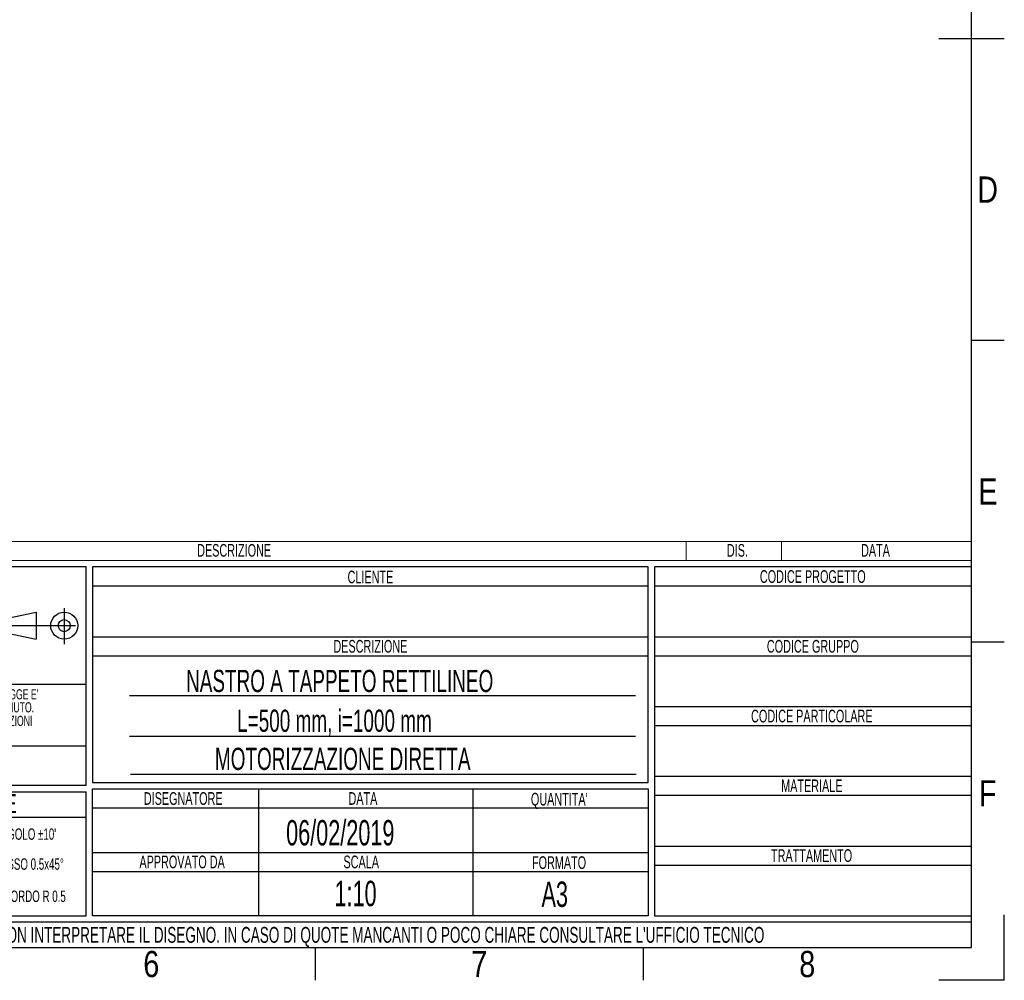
# Model space of a CAD drawing. Header units: millimetres. Extents: x 0 to 420, y 0 to 297.
# Tile 12 of 13: x 265 to 420, y 0 to 151. Entities that reach past the tile are written whole.
import ezdxf
from ezdxf.enums import TextEntityAlignment as Align

# ---------------------------------------------------------------- set-up
doc = ezdxf.new("R2010")
doc.units = ezdxf.units.MM
doc.linetypes.add('CENTERX2', pattern=[20.32, 12.7, -2.54, 2.54, -2.54])
doc.layers.add('CARTIGLIO', color=140, linetype='Continuous')
doc.styles.add('SLDTEXTSTYLE0', font='TXT', dxfattribs={"width": 0.638298})
doc.styles.add('SLDTEXTSTYLE1', font='TXT', dxfattribs={"width": 0.675})
doc.styles.add('SLDTEXTSTYLE2', font='TXT', dxfattribs={"width": 0.821468})

# ---------------------------------------------------------------- blocks, each defined once
blk = doc.blocks.new('SW_NOTE_0')
at = {"layer": 'CARTIGLIO', "color": 0, "insert": (7.53, 2.58), "char_height": 2, "attachment_point": 2, "style": 'SLDTEXTSTYLE0'}
blk.add_mtext('TRATTAMENTO', dxfattribs=at)
blk = doc.blocks.new('SW_NOTE_0_1')
at = {"layer": 'CARTIGLIO', "color": 0, "insert": (85.41, 3.22), "char_height": 2.5, "attachment_point": 2, "style": 'SLDTEXTSTYLE0'}
blk.add_mtext("ATTENZIONE: NON INTERPRETARE IL DISEGNO. IN CASO DI QUOTE MANCANTI O POCO CHIARE CONSULTARE L'UFFICIO TECNICO", dxfattribs=at)
blk = doc.blocks.new('SW_NOTE_0_2')
at = {"layer": 'CARTIGLIO', "color": 0, "insert": (3.51, 2.58), "char_height": 2, "attachment_point": 2, "style": 'SLDTEXTSTYLE0'}
blk.add_mtext('SCALA', dxfattribs=at)
blk = doc.blocks.new('SW_NOTE_0_3')
at = {"layer": 'CARTIGLIO', "color": 0, "insert": (8.67, 2.58), "char_height": 2, "attachment_point": 2, "style": 'SLDTEXTSTYLE0'}
blk.add_mtext('APPROVATO DA', dxfattribs=at)
blk = doc.blocks.new('SW_NOTE_0_4')
at = {"layer": 'CARTIGLIO', "color": 0, "insert": (5.4, 2.58), "char_height": 2, "attachment_point": 2, "style": 'SLDTEXTSTYLE0'}
blk.add_mtext('FORMATO', dxfattribs=at)
blk = doc.blocks.new('SW_NOTE_0_5')
at = {"layer": 'CARTIGLIO', "color": 0, "insert": (7.61, 2.58), "char_height": 2, "attachment_point": 2, "style": 'SLDTEXTSTYLE0'}
blk.add_mtext('DISEGNATORE', dxfattribs=at)
blk = doc.blocks.new('SW_NOTE_0_6')
at = {"layer": 'CARTIGLIO', "color": 0, "insert": (2.85, 2.58), "char_height": 2, "attachment_point": 2, "style": 'SLDTEXTSTYLE0'}
blk.add_mtext('DATA', dxfattribs=at)
blk = doc.blocks.new('SW_NOTE_0_7')
at = {"layer": 'CARTIGLIO', "color": 0, "insert": (5.56, 2.58), "char_height": 2, "attachment_point": 2, "style": 'SLDTEXTSTYLE0'}
blk.add_mtext("QUANTITA'", dxfattribs=at)
blk = doc.blocks.new('SW_NOTE_0_8')
at = {"layer": 'CARTIGLIO', "color": 0, "insert": (7.1, 2.58), "char_height": 2, "attachment_point": 2, "style": 'SLDTEXTSTYLE0'}
blk.add_mtext('DESCRIZIONE', dxfattribs=at)
blk = doc.blocks.new('SW_NOTE_0_9')
at = {"layer": 'CARTIGLIO', "color": 0, "insert": (4.23, 2.58), "char_height": 2, "attachment_point": 2, "style": 'SLDTEXTSTYLE0'}
blk.add_mtext('CLIENTE', dxfattribs=at)
blk = doc.blocks.new('SW_NOTE_0_10')
at = {"layer": 'CARTIGLIO', "color": 0, "insert": (5.69, 2.58), "char_height": 2, "attachment_point": 2, "style": 'SLDTEXTSTYLE0'}
blk.add_mtext('MATERIALE', dxfattribs=at)
blk = doc.blocks.new('SW_NOTE_0_11')
at = {"layer": 'CARTIGLIO', "color": 0, "insert": (12.15, 2.58), "char_height": 2, "attachment_point": 2, "style": 'SLDTEXTSTYLE0'}
blk.add_mtext('CODICE PARTICOLARE', dxfattribs=at)
blk = doc.blocks.new('SW_NOTE_0_12')
at = {"layer": 'CARTIGLIO', "color": 0, "insert": (9.55, 2.58), "char_height": 2, "attachment_point": 2, "style": 'SLDTEXTSTYLE0'}
blk.add_mtext('CODICE GRUPPO', dxfattribs=at)
blk = doc.blocks.new('SW_NOTE_0_13')
at = {"layer": 'CARTIGLIO', "color": 0, "insert": (10.69, 2.58), "char_height": 2, "attachment_point": 2, "style": 'SLDTEXTSTYLE0'}
blk.add_mtext('CODICE PROGETTO', dxfattribs=at)
blk = doc.blocks.new('SW_NOTE_0_14')
at = {"layer": 'CARTIGLIO', "color": 0, "insert": (6.68, 2.32), "char_height": 1.8, "attachment_point": 2, "style": 'SLDTEXTSTYLE0'}
blk.add_mtext("ANGOLO ±10'", dxfattribs=at)
blk = doc.blocks.new('SW_NOTE_0_15')
at = {"layer": 'CARTIGLIO', "color": 0, "insert": (23.94, 3.87), "char_height": 3, "attachment_point": 2, "style": 'SLDTEXTSTYLE0'}
blk.add_mtext('TOLLERANZE DI LAVORAZIONE', dxfattribs=at)
blk = doc.blocks.new('SW_NOTE_0_16')
at = {"layer": 'CARTIGLIO', "color": 0, "insert": (21.07, 5.8), "char_height": 4.5, "attachment_point": 2, "style": 'SLDTEXTSTYLE1'}
blk.add_mtext('CONFIDENZIALE', dxfattribs=at)
blk = doc.blocks.new('SW_NOTE_0_17')
at = {"layer": 'CARTIGLIO', "color": 0, "insert": (28.04, 2.06), "char_height": 1.6, "attachment_point": 2, "style": 'SLDTEXTSTYLE0'}
blk.add_mtext('DISEGNO ESEGUITO CON CAD NON SONO AMMESSE VARIAZIONI', dxfattribs=at)
blk = doc.blocks.new('SW_NOTE_0_18')
at = {"layer": 'CARTIGLIO', "color": 0, "insert": (27.34, 2.06), "char_height": 1.6, "attachment_point": 2, "style": 'SLDTEXTSTYLE0'}
blk.add_mtext('VIETATO RIPRODURRE O COMUNICARNE A TERZI IL CONTENUTO.', dxfattribs=at)
blk = doc.blocks.new('SW_NOTE_0_19')
at = {"layer": 'CARTIGLIO', "color": 0, "insert": (7.59, 2.32), "char_height": 1.8, "attachment_point": 2, "style": 'SLDTEXTSTYLE0'}
blk.add_mtext('SMUSSO 0.5x45°', dxfattribs=at)
blk = doc.blocks.new('SW_NOTE_0_21')
at = {"layer": 'CARTIGLIO', "color": 0, "char_height": 1.6, "attachment_point": 2, "style": 'SLDTEXTSTYLE0'}
for s, insert in [("DISEGNO DI PROPRIETA'", (10.28, 2.06)), ('ALUSIC srl', (25.45, 2.06)), (". A TERMINI DI LEGGE E'", (39.41, 2.06))]:
    blk.add_mtext(s, dxfattribs=dict(at, insert=insert))
blk = doc.blocks.new('SW_NOTE_0_22')
at = {"layer": 'CARTIGLIO', "color": 0, "insert": (8.57, 2.32), "char_height": 1.8, "attachment_point": 2, "style": 'SLDTEXTSTYLE0'}
blk.add_mtext('RACCORDO R 0.5', dxfattribs=at)
blk = doc.blocks.new('SW_NOTE_0_28')
at = {"layer": 'CARTIGLIO', "color": 0, "insert": (2.85, 2.58), "char_height": 2, "attachment_point": 2, "style": 'SLDTEXTSTYLE0'}
blk.add_mtext('DATA', dxfattribs=at)
blk = doc.blocks.new('SW_NOTE_0_29')
at = {"layer": 'CARTIGLIO', "color": 0, "insert": (7.1, 2.58), "char_height": 2, "attachment_point": 2, "style": 'SLDTEXTSTYLE0'}
blk.add_mtext('DESCRIZIONE', dxfattribs=at)
blk = doc.blocks.new('SW_NOTE_0_30')
at = {"layer": 'CARTIGLIO', "color": 0, "insert": (1.97, 2.58), "char_height": 2, "attachment_point": 2, "style": 'SLDTEXTSTYLE0'}
blk.add_mtext('DIS.', dxfattribs=at)
blk = doc.blocks.new('Cartiglio ALUSIC')
at = {"color": 161, "linetype": 'Continuous', "lineweight": 18}
for p, q in [((113.97, 154), (313.62, 154)), ((268.62, 154), (268.62, 151)), ((283.62, 154), (283.62, 151)), ((313.62, 151), (313.62, 154)), ((113.97, 151), (313.62, 151))]:
    blk.add_line(p, q, dxfattribs=at)
at = {"layer": 'CARTIGLIO'}
for p, q in [((173.97, 150), (113.97, 150)), ((173.97, 115.55), (173.97, 150)), ((262.62, 150), (174.97, 150)), ((174.97, 150), (174.97, 116)), ((262.62, 116), (262.62, 150)), ((313.62, 150), (263.62, 150)), ((263.62, 150), (263.62, 95)), ((313.62, 95), (313.62, 150)), ((174.97, 147), (262.62, 147)), ((263.62, 147), (313.62, 147)), ((160.56, 141.71), (166.06, 142.89)), ((166.06, 142.89), (166.06, 138.61)), ((160.56, 139.79), (166.06, 138.61)), ((174.97, 139), (262.62, 139)), ((263.62, 139), (313.62, 139)), ((174.97, 136), (262.62, 136)), ((263.62, 136), (313.62, 136)), ((113.97, 131.5), (173.97, 131.5)), ((260.62, 129.67), (180.8, 129.67)), ((263.62, 128), (313.62, 128)), ((263.62, 125), (313.62, 125)), ((180.8, 123.31), (260.62, 123.31)), ((173.97, 121.76), (113.97, 121.76)), ((180.92, 117.32), (260.74, 117.32)), ((263.62, 117), (313.62, 117)), ((173.97, 115.55), (113.97, 115.55)), ((174.97, 116), (262.62, 116)), ((174.97, 115), (262.62, 115)), ((174.97, 95), (174.97, 115)), ((201.14, 115), (201.14, 95)), ((234.97, 115), (234.97, 95)), ((262.62, 115), (262.62, 95)), ((113.97, 114.55), (173.97, 114.55)), ((173.97, 95), (173.97, 114.55)), ((263.62, 114), (313.62, 114)), ((174.97, 112), (262.62, 112)), ((173.96, 110.49), (113.96, 110.49)), ((263.62, 106), (313.62, 106)), ((174.97, 105), (262.62, 105)), ((263.62, 103), (313.62, 103)), ((174.97, 102), (262.62, 102)), ((113.97, 95), (173.97, 95)), ((262.62, 95), (174.97, 95)), ((263.62, 95), (313.62, 95)), ((313.62, 94), (113.97, 94)), ((313.62, 90), (313.62, 94)), ((113.97, 90), (313.62, 90))]:
    blk.add_line(p, q, dxfattribs=at)
at = {"layer": 'CARTIGLIO', "linetype": 'CENTERX2'}
for p, q in [((170.49, 143.5), (170.49, 137.84)), ((159.56, 140.75), (173.38, 140.75))]:
    blk.add_line(p, q, dxfattribs=at)
at = {"layer": 'CARTIGLIO', "linetype": 'Continuous'}
blk.add_line((113.97, 90), (313.62, 90), dxfattribs=at)
at = {"layer": 'CARTIGLIO'}
for radius in [2.14, 0.957]:
    blk.add_circle((170.49, 140.75), radius, dxfattribs=at)
at = {"layer": 'CARTIGLIO', "color": 140}
for name, p in [('SW_NOTE_0_29', (190.19, 151.04)), ('SW_NOTE_0_30', (274.72, 151.04)), ('SW_NOTE_0_28', (295.62, 151.04)), ('SW_NOTE_0_9', (214.56, 146.84)), ('SW_NOTE_0_13', (277.89, 146.91)), ('SW_NOTE_0_8', (211.69, 135.91)), ('SW_NOTE_0_12', (279.04, 135.91)), ('SW_NOTE_0_21', (118.97, 128.66)), ('SW_NOTE_0_18', (116.35, 126.61)), ('SW_NOTE_0_11', (276.28, 124.91)), ('SW_NOTE_0_17', (115.64, 124.47)), ('SW_NOTE_0_16', (122.24, 115.47)), ('SW_NOTE_0_10', (282.74, 113.91)), ('SW_NOTE_0_15', (119.54, 110.32)), ('SW_NOTE_0_5', (181.65, 111.91)), ('SW_NOTE_0_6', (214.76, 111.91)), ('SW_NOTE_0_7', (243.03, 111.8)), ('SW_NOTE_0_14', (157.6, 106.46)), ('SW_NOTE_0_19', (156.67, 101.73)), ('SW_NOTE_0_3', (180.41, 101.91)), ('SW_NOTE_0_2', (213.83, 101.91)), ('SW_NOTE_0_4', (243.15, 101.8)), ('SW_NOTE_0', (280.86, 102.91)), ('SW_NOTE_0_22', (155.63, 96.65)), ('SW_NOTE_0_1', (127.63, 90.02))]:
    blk.add_blockref(name, p, dxfattribs=at)
at = {"layer": 'CARTIGLIO', "color": 140, "style": 'SLDTEXTSTYLE0', "width": 0.638298}
for tag, height, p in [('AUTOATTR1', 3.5, (223.45, 133.7)), ('AUTOATTR2', 3.5, (221.93, 127.42)), ('AUTOATTR11', 3.5, (222.86, 121.41)), ('AUTOATTR8', 4, (219.24, 110)), ('AUTOATTR9', 4, (218.12, 100.42)), ('AUTOATTR0', 4, (249.03, 100.31))]:
    blk.add_attdef(tag, text='', height=height, dxfattribs=at).set_placement(p, align=Align.TOP_CENTER)
at = {"layer": 'CARTIGLIO', "color": 140}
for tag in ['AUTOATTR13', 'AUTOATTR12', 'AUTOATTR10', 'AUTOATTR7', 'AUTOATTR6', 'AUTOATTR5', 'AUTOATTR4', 'AUTOATTR3']:
    blk.add_attdef(tag, (0, 0), '', height=4, dxfattribs=at)

msp = doc.modelspace()

# ---------------------------------------------------------------- linework, layer by layer
at = {"layer": 'CARTIGLIO', "linetype": 'Continuous'}
for p, q in [((414.8274, 5.171), (414.8274, 291.8226)), ((409.6532, 148.4968), (420.0016, 148.4968)), ((420.0016, 100.894), (414.8274, 100.894)), ((420.0016, 53.2912), (414.8274, 53.2912)), ((420.0016, -0.0032), (420.0016, 10.3452)), ((5.1801, 5.171), (414.8274, 5.171)), ((215.1758, 5.171), (414.8274, 5.171)), ((311.3431, -0.0032), (311.3431, 5.171)), ((363.0852, -0.0032), (363.0852, 5.171)), ((420.0016, -0.0032), (409.6532, -0.0032))]:
    msp.add_line(p, q, dxfattribs=at)
at = {"layer": 'CARTIGLIO'}
msp.add_line((215.1774, 5.171), (414.8274, 5.171), dxfattribs=at)

# ---------------------------------------------------------------- block references
ref = msp.add_blockref('Cartiglio ALUSIC', (101.2063, -84.828), dxfattribs=at)
ref.add_attrib('AUTOATTR11', 'MOTORIZZAZIONE DIRETTA', dxfattribs={"color": 140, "height": 3.5, "style": 'SLDTEXTSTYLE0', "width": 0.638298}).set_placement((295.467, 32.1118), align=Align.BOTTOM_LEFT)
ref.add_attrib('AUTOATTR9', '1:10', dxfattribs={"color": 140, "height": 4, "style": 'SLDTEXTSTYLE0', "width": 0.638298}).set_placement((314.3285, 10.486), align=Align.BOTTOM_LEFT)
ref.add_attrib('AUTOATTR8', '06/02/2019', dxfattribs={"color": 140, "height": 4, "style": 'SLDTEXTSTYLE0', "width": 0.638298}).set_placement((306.7007, 20.0651), align=Align.BOTTOM_LEFT)
ref.add_attrib('AUTOATTR2', 'L=500 mm, i=1000 mm', dxfattribs={"color": 140, "height": 3.5, "style": 'SLDTEXTSTYLE0', "width": 0.638298}).set_placement((298.9635, 38.123), align=Align.BOTTOM_LEFT)
ref.add_attrib('AUTOATTR1', 'NASTRO A TAPPETO RETTILINEO', dxfattribs={"color": 140, "height": 3.5, "style": 'SLDTEXTSTYLE0', "width": 0.638298}).set_placement((290.9135, 44.4016), align=Align.BOTTOM_LEFT)
ref.add_attrib('AUTOATTR0', 'A3', dxfattribs={"color": 140, "height": 4, "style": 'SLDTEXTSTYLE0', "width": 0.638298}).set_placement((346.9888, 10.3744), align=Align.BOTTOM_LEFT)

# ---------------------------------------------------------------- texts
at = {"layer": 'CARTIGLIO', "char_height": 4.1394, "attachment_point": 2, "style": 'SLDTEXTSTYLE2'}
for s, insert in [('D', (417.3655, 126.7486)), ('E', (417.4255, 79.1458)), ('F', (417.3682, 31.543)), ('6', (285.4283, 4.6371)), ('8', (388.9127, 4.6371)), ('7', (337.1705, 4.6371))]:
    msp.add_mtext(s, dxfattribs=dict(at, insert=insert))

doc.saveas('drawing.dxf')
